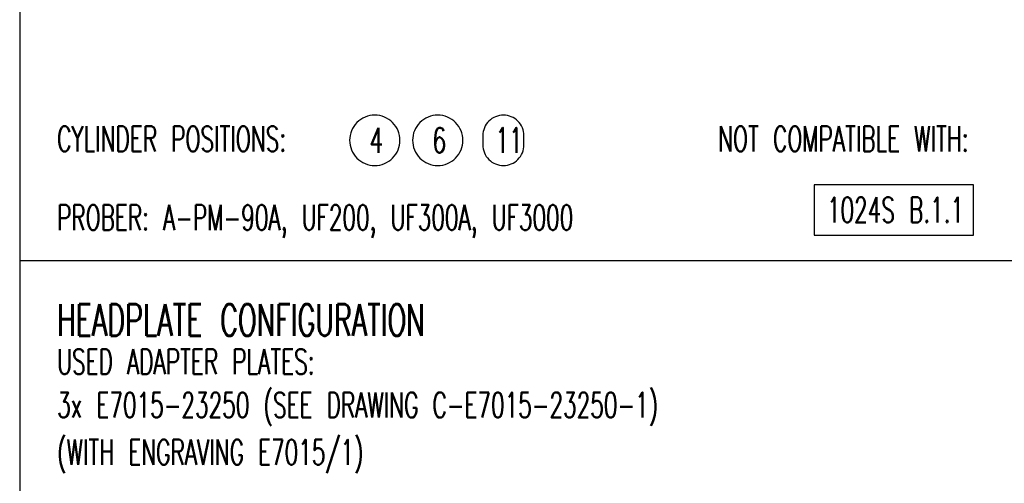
# Model space of a CAD drawing. Extents: x -1763 to 4575, y -3429 to 1051.
# Tile 64 of 193: x -700 to 551, y -1132 to -544. Entities that reach past the tile are written whole.
import ezdxf

# ---------------------------------------------------------------- set-up
doc = ezdxf.new("R2010")
doc.units = 0
doc.layers.add('1', color=7, linetype='CONTINUOUS')
doc.styles.add('CONVERTER_2', font='txt.shx', dxfattribs={"width": 0.63})

# ---------------------------------------------------------------- blocks, each defined once
blk = doc.blocks.new('TEXT__453', base_point=(-2000, -2800))
at = {"layer": '1', "color": 7, "linetype": 'CONTINUOUS'}
for p, q in [((-700, 800), (-700, -900)), ((-700, -900), (-700, -2200))]:
    blk.add_line(p, q, dxfattribs=at)
at = {"layer": '1', "color": 1, "linetype": 'CONTINUOUS'}
blk.add_line((4500, -850), (-700, -850), dxfattribs=at)
at = {"layer": '1', "color": 1}
for points in [[(-248.7, -728.9), (-248.7, -728.9, 0.414214), (-216.7, -696.9), (-216.7, -696.9, 0.414214), (-248.7, -664.9), (-248.7, -664.9, 0.414214), (-280.7, -696.9), (-280.7, -696.9, 0.414214)], [(-168.7, -728.9), (-168.7, -728.9, 0.414214), (-136.7, -696.9), (-136.7, -696.9, 0.414214), (-168.7, -664.9), (-168.7, -664.9, 0.414214), (-200.7, -696.9), (-200.7, -696.9, 0.414214)], [(-85.3, -728.9), (-85.3, -728.9, 0.414214), (-59.2, -702.8), (-59.2, -691, 0.414214), (-85.3, -664.9), (-85.3, -664.9, 0.414214), (-111.4, -691), (-111.4, -702.8, 0.414214)]]:
    blk.add_lwpolyline(points, format="xyb", close=True, dxfattribs=at)
at = {"layer": '1', "color": 7}
blk.add_lwpolyline([(309.9, -753.3), (309.9, -817.3), (512.1, -817.3), (512.1, -753.3)], close=True, dxfattribs=at)
at = {"layer": '1', "color": 1, "style": 'CONVERTER_2', "width": 0.63}
for s, p in [('CYLINDER POSITIONS:', (-652.4, -711)), ('4', (-255.4, -712.9)), ('6', (-175.4, -712.9)), ('11', (-95.4, -712.9)), ('NOT COMPATIBLE WITH:', (187.6, -711)), ('PROBER: A-PM-90A, UF200, UF300A, UF3000', (-652.4, -811)), ('USED ADAPTER PLATES:', (-652.4, -994)), ('3x E7015-23250 (SEE DRAWING C-E7015-23250-1)', (-652.4, -1049)), ('(WITH ENGRAVING E7015/1)', (-652.4, -1109))]:
    blk.add_text(s, height=32, dxfattribs=at).set_placement(p)
at = {"layer": '1', "color": 7, "style": 'CONVERTER_2', "width": 0.63}
for s, height, p in [('1024S B.1.1', 32, (325.9, -801.3)), ('HEADPLATE CONFIGURATION', 40, (-652.4, -945))]:
    blk.add_text(s, height=height, dxfattribs=at).set_placement(p)

msp = doc.modelspace()

# ---------------------------------------------------------------- block references
at = {"layer": '1'}
msp.add_blockref('TEXT__453', (-2000, -2800), dxfattribs=at)

doc.saveas('drawing.dxf')
